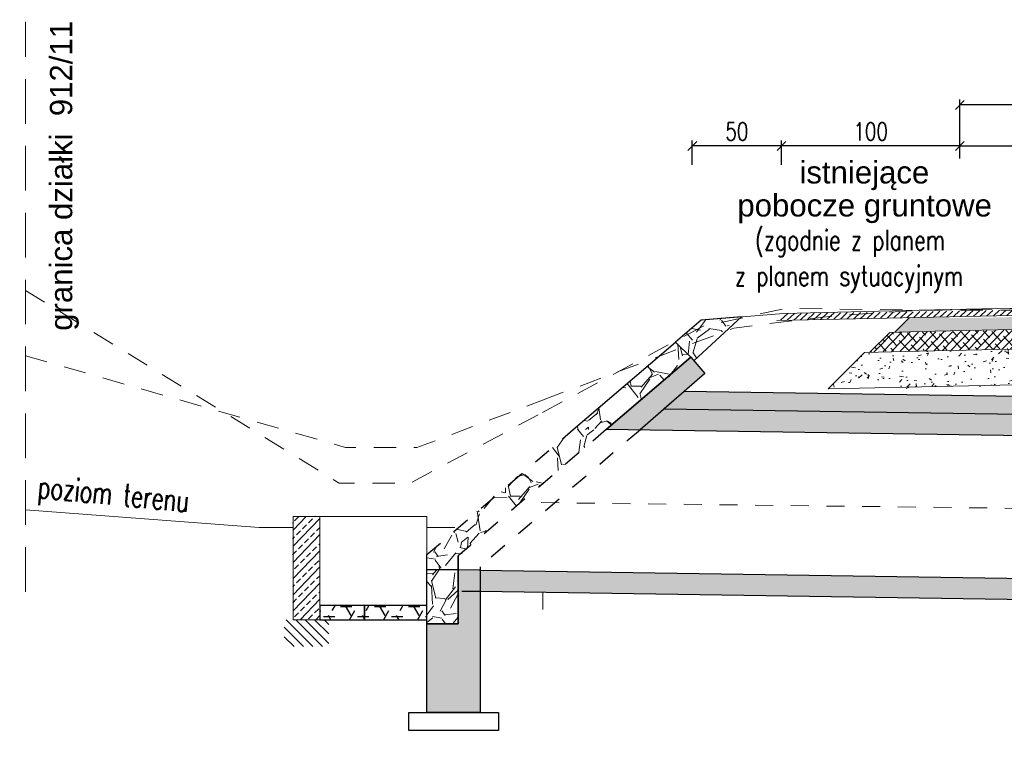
# Model space of a CAD drawing. Header units: metres. Extents: x 0 to 7483564, y 0 to 5680766.
# Tile 2 of 34: x 7482638.19 to 7482643.71, y 5680491.5 to 5680495.63. Entities that reach past the tile are written whole.
import ezdxf
from ezdxf import colors
from ezdxf.entities.mleader import LeaderData, LeaderLine
from ezdxf.math import Vec2, Vec3

# ---------------------------------------------------------------- set-up
doc = ezdxf.new("R2010")
doc.units = ezdxf.units.M
doc.header["$PDSIZE"] = 1
for name, pattern in [('DASHED2', [0.375, 0.25, -0.125]), ('DGN Style 4', [0.051488, 0.025744, -0.012872, 0, -0.012872]), ('HIDDEN', [0.375, 0.25, -0.125])]:
    doc.linetypes.add(name, pattern=pattern)
for name, color, linetype, lineweight in [('_STYL_HATCH', 7, 'Continuous', 0), ('_STYL_JEZDNIA', 5, 'Continuous', 0), ('_STYL_OPIS', 7, 'Continuous', 0), ('_STYL_PRZEPUST', 2, 'Continuous', 30), ('_STYL_TEREN', 4, 'Continuous', 0), ('D_kreskowanie', 7, 'Continuous', 5), ('Osie', 7, 'DGN Style 4', 0)]:
    doc.layers.add(name, color=color, linetype=linetype, lineweight=lineweight)
for name, color, linetype in [('_STYL_KONS_GRUBE', 3, 'Continuous'), ('_STYL_OPISY', 7, 'Continuous'), ('_STYL_WYMIARY', 7, 'Continuous'), ('_STYL_WYPOSAŻENIE', 5, 'Continuous')]:
    doc.layers.add(name, color=color, linetype=linetype)
doc.styles.add('opis_1_50cm', font='arial.ttf', dxfattribs={"height": 12.5})
doc.styles.add('Romans', font='Romans.shx', dxfattribs={"width": 0.75})
doc.styles.get("Standard").update_dxf_attribs({"font": 'romans.shx', "width": 0.75})
doc.dimstyles.new('1-50', dxfattribs={"dimscale": 0.05, "dimtxt": 2, "dimasz": 1, "dimexe": 0.625, "dimexo": 0.625, "dimtad": 1, "dimdec": 0, "dimlfac": 100, "dimzin": 1, "dimtxsty": 'Standard', "dimblk": 'OBLIQUE', "dimcen": 1, "dimclrd": 256, "dimclre": 256, "dimclrt": 4, "dimadec": 0, "dimazin": 0, "dimtfac": 1, "dimtdec": 0, "dimtmove": 1, "dimatfit": 2, "dimfxl": 0, "dimtzin": 1, "dimarcsym": 0})
pattern_1 = [(0, (-71.7085724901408, -2.003680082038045), (0.09525, 0.0549926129), [0.0635, -0.127]), (120, (-71.7085724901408, -2.003680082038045), (-0.09524999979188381, 0.05499261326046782), [0.06349999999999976, -0.1269999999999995]), (59.99999999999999, (-71.7085724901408, -2.003680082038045), (2.081161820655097e-10, 0.1099852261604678), [-0.127, 0.0635])]
pattern_2 = [(284.0127875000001, (-66596.41608766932, -58179.48977714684), (1.138349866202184, -4.444378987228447), [0.051258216, -5.07457254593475]), (240.969741, (-66596.40367606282, -58179.53951009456), (2.240766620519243, 4.003412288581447), [0.08796070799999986, -8.70810733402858]), (188.5104471, (-66596.4463608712, -58179.61641970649), (5.605021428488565, 0.8150556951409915), [0.062022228, -6.140208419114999]), (323.273689, (-66596.45048551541, -58179.7928695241), (-6.104213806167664, 4.576913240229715), [0.08010067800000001, -7.9299656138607]), (348.8336541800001, (-66596.38628474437, -58179.84076918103), (-4.855622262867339, 0.977313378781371), [0.078545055, -7.7759711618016]), (53.27368900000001, (-66596.30922651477, -58179.85598008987), (-4.576913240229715, -6.104213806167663), [0.08010067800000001, -7.9299656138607]), (93.69424046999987, (-66596.26132685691, -58179.79177931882), (0.3889507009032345, -6.236748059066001), [0.105929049, -10.48696729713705]), (128.25532837, (-66596.2681520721, -58179.68607046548), (-5.457625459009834, 6.898198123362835), [0.1000079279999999, -9.900788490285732]), (177.42956562, (-66596.33007370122, -58179.60753827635), (-5.810643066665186, 0.2427759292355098), [0.08037195, -7.956831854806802]), (231.2363583, (-66596.41036487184, -58179.60393379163), (2.659440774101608, 3.261443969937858), [0.091756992, -4.4960905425]), (278.3974378, (-66596.46781473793, -58179.67547993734), (0.9178665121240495, -6.133937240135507), [0.118661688, -11.74751587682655]), (194.81407483, (-66596.23640491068, -58179.48229536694), (-3.38654736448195, -0.9327282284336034), [0.04050068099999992, -4.009584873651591]), (227.4692344, (-66596.2755595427, -58179.49265075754), (3.401409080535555, 3.680118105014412), [0.07705229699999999, -7.628195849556]), (281, (-66596.32764594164, -58179.54943184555), (0.3158633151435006, -0.2130524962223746), [0.05388140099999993, -0.4849339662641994]), (259.19859051, (-66596.38046321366, -58179.54597597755), (0.4335358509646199, 2.005421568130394), [0.029016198, -2.872593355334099]), (347.80140949, (-66596.38590098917, -58179.57447798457), (-1.160642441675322, 0.3232941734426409), [0.041034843, -2.0107129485]), (86.96375653, (-66596.34579255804, -58179.58314870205), (0.007430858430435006, 1.373694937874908), [0.06664794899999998, -2.1549447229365]), (217.56505118, (-66596.34226238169, -58179.51659447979), (0.7419683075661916, 0.4186741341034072), [0.048193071, -1.1566347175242]), (72.38954033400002, (-66596.50947143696, -58179.75767870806), (1.182935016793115, 3.797790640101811), [0.06751320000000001, -6.68382400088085]), (126.34617594, (-66596.48904567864, -58179.69332931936), (2.622286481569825, -3.607030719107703), [0.056639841, -5.607332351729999]), (349.19859051, (-66596.40543504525, -58179.47398398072), (-2.005421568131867, 0.4335358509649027), [0.05803201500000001, -2.843577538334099]), (39.61045967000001, (-66596.34843103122, -58179.48485953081), (-3.078114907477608, -2.519475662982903), [0.06751320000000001, -6.683824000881]), (35.44395478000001, (-66596.31363618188, -58179.88977125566), (-1.696989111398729, -1.153211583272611), [0.06510527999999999, -3.1901601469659]), (350.7751406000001, (-66596.26059598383, -58179.85201627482), (-4.53975894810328, 0.7642608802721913), [0.05455081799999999, -5.400539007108]), (122.80140949, (-66596.08744120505, -58179.68387784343), (-1.153211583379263, 1.696989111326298), [0.05803201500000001, -2.843577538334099]), (73.35402464, (-66596.11887891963, -58179.63509869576), (-1.506229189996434, -4.958433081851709), [0.06386741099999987, -6.32285639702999]), (125.44395478, (-66596.19183692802, -58179.83865086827), (1.153211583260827, -1.696989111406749), [0.03255263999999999, -3.2227127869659]), (157.309932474, (-66596.1002243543, -58179.70282964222), (-1.476505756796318, 0.5363466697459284), [0.01942718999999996, -1.923299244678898]), (221.963756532, (-66596.11814804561, -58179.69533565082), (0.9550208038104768, 0.734537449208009), [0.078545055, -1.49235818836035]), (242.00900596, (-66596.17655171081, -58179.74785568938), (1.814661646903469, 3.371685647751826), [0.07279005, -7.20620472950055]), (359.69006753, (-66596.3173648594, -58179.60232342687), (-0.8447791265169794, 0.1102416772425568), [0.054948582, -1.318766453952]), (49.15722659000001, (-66596.26241706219, -58179.60262066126), (4.253619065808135, 4.943571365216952), [0.095933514, -9.49740135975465]), (116.9453959, (-66596.19967803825, -58179.53004640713), (1.358833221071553, -2.754820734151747), [0.03922623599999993, -3.883408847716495]), (146, (-66596.2174531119, -58179.49507851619), (-0.5289158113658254, -0.1028108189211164), [0.02286, -0.35814]), (176.25643716, (-66596.19028866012, -58179.74778138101), (3.063253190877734, -0.2279142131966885), [0.05293004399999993, -5.240091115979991]), (104.0127875, (-66596.24310593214, -58179.74432551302), (-1.138349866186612, 4.444378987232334), [0.102516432, -5.023314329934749]), (56, (-66596.26792914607, -58179.64485961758), (-0.1028108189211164, 0.5289158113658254), [0.09906, -0.28194]), (21.30484649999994, (-66596.2125354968, -58179.56273515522), (4.341568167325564, 1.66726568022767), [0.060241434, -5.963897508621]), (310.0546041, (-66596.15641097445, -58179.54084764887), (1.050400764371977, -1.168073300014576), [0.05547436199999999, -2.7182475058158]), (263.64597536, (-66596.1207122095, -58179.58330953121), (-0.8893642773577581, -8.131927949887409), [0.09032176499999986, -8.941869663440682]), (231.42607874, (-66596.13070826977, -58179.6730766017), (-3.085545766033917, -3.893170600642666), [0.09555441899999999, -9.459876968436])]

# ---------------------------------------------------------------- blocks, each defined once
blk = doc.blocks.new('_Oblique')
at = {"color": 0, "linetype": 'ByBlock', "lineweight": -2}
blk.add_line((-0.5, -0.5), (0.5, 0.5), dxfattribs=at)
blk = doc.blocks.new('*D92')
at = {"layer": '_STYL_WYMIARY', "lineweight": -2, "transparency": 16777216}
for p, q in [((7482643.462349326, 5680494.849266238), (7482643.462349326, 5680494.950750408)), ((7482646.562348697, 5680494.768939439), (7482646.562348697, 5680494.950750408)), ((7482643.462349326, 5680494.919500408), (7482646.562348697, 5680494.919500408))]:
    blk.add_line(p, q, dxfattribs=at)
at = {"layer": 'Defpoints', "color": 0, "transparency": 16777216}
for p in [(7482646.562348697, 5680494.919500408), (7482643.462349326, 5680494.818016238), (7482646.562348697, 5680494.737689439)]:
    blk.add_point(p, dxfattribs=at)
at = {"layer": '_STYL_WYMIARY', "lineweight": -2, "transparency": 16777216, "xscale": 0.05, "yscale": 0.05, "zscale": 0.05, "rotation": 180}
blk.add_blockref('_Oblique', (7482643.462349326, 5680494.919500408), dxfattribs=at)
at = {"layer": '_STYL_WYMIARY', "lineweight": -2, "transparency": 16777216, "xscale": 0.05, "yscale": 0.05, "zscale": 0.05}
blk.add_blockref('_Oblique', (7482646.562348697, 5680494.919500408), dxfattribs=at)
at = {"layer": '_STYL_WYMIARY', "color": 4, "transparency": 16777216, "insert": (7482645.012349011, 5680495.000750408), "char_height": 0.1, "attachment_point": 5}
blk.add_mtext('310', dxfattribs=at)
blk = doc.blocks.new('*D93')
at = {"layer": '_STYL_WYMIARY', "lineweight": -2, "transparency": 16777216}
for p, q in [((7482642.462349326, 5680494.813760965), (7482642.462349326, 5680494.950750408)), ((7482643.462349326, 5680494.85211287), (7482643.462349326, 5680494.950750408)), ((7482643.462349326, 5680494.919500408), (7482642.462349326, 5680494.919500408))]:
    blk.add_line(p, q, dxfattribs=at)
at = {"layer": 'Defpoints', "color": 0, "transparency": 16777216}
for p in [(7482642.462349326, 5680494.919500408), (7482642.462349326, 5680494.782510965), (7482643.462349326, 5680494.82086287)]:
    blk.add_point(p, dxfattribs=at)
at = {"layer": '_STYL_WYMIARY', "lineweight": -2, "transparency": 16777216, "xscale": 0.05, "yscale": 0.05, "zscale": 0.05, "rotation": 180}
blk.add_blockref('_Oblique', (7482642.462349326, 5680494.919500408), dxfattribs=at)
at = {"layer": '_STYL_WYMIARY', "lineweight": -2, "transparency": 16777216, "xscale": 0.05, "yscale": 0.05, "zscale": 0.05}
blk.add_blockref('_Oblique', (7482643.462349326, 5680494.919500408), dxfattribs=at)
at = {"layer": '_STYL_WYMIARY', "color": 4, "transparency": 16777216, "insert": (7482642.962349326, 5680495.000750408), "char_height": 0.1, "attachment_point": 5}
blk.add_mtext('100', dxfattribs=at)
blk = doc.blocks.new('*D95')
at = {"layer": '_STYL_WYMIARY', "lineweight": -2, "transparency": 16777216}
for p, q in [((7482643.462349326, 5680494.949314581), (7482643.462349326, 5680495.180564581)), ((7482649.662349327, 5680494.949314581), (7482649.662349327, 5680495.180564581)), ((7482649.662349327, 5680495.149314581), (7482643.462349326, 5680495.149314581))]:
    blk.add_line(p, q, dxfattribs=at)
at = {"layer": 'Defpoints', "color": 0, "transparency": 16777216}
for p in [(7482643.462349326, 5680495.149314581), (7482643.462349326, 5680494.818016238), (7482649.662349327, 5680494.824796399)]:
    blk.add_point(p, dxfattribs=at)
at = {"layer": '_STYL_WYMIARY', "lineweight": -2, "transparency": 16777216, "xscale": 0.05, "yscale": 0.05, "zscale": 0.05, "rotation": 180}
blk.add_blockref('_Oblique', (7482643.462349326, 5680495.149314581), dxfattribs=at)
at = {"layer": '_STYL_WYMIARY', "lineweight": -2, "transparency": 16777216, "xscale": 0.05, "yscale": 0.05, "zscale": 0.05}
blk.add_blockref('_Oblique', (7482649.662349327, 5680495.149314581), dxfattribs=at)
at = {"layer": '_STYL_WYMIARY', "color": 4, "transparency": 16777216, "insert": (7482646.562349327, 5680495.230564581), "char_height": 0.1, "attachment_point": 5}
blk.add_mtext('620', dxfattribs=at)
blk = doc.blocks.new('*D99')
at = {"layer": '_STYL_WYMIARY', "lineweight": -2, "transparency": 16777216}
for p, q in [((7482641.962349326, 5680494.813760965), (7482641.962349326, 5680494.950750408)), ((7482642.462349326, 5680494.813760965), (7482642.462349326, 5680494.950750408)), ((7482642.462349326, 5680494.919500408), (7482641.962349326, 5680494.919500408))]:
    blk.add_line(p, q, dxfattribs=at)
at = {"layer": 'Defpoints', "color": 0, "transparency": 16777216}
for p in [(7482641.962349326, 5680494.919500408), (7482641.962349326, 5680494.782510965), (7482642.462349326, 5680494.782510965)]:
    blk.add_point(p, dxfattribs=at)
at = {"layer": '_STYL_WYMIARY', "lineweight": -2, "transparency": 16777216, "xscale": 0.05, "yscale": 0.05, "zscale": 0.05, "rotation": 180}
blk.add_blockref('_Oblique', (7482641.962349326, 5680494.919500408), dxfattribs=at)
at = {"layer": '_STYL_WYMIARY', "lineweight": -2, "transparency": 16777216, "xscale": 0.05, "yscale": 0.05, "zscale": 0.05}
blk.add_blockref('_Oblique', (7482642.462349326, 5680494.919500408), dxfattribs=at)
at = {"layer": '_STYL_WYMIARY', "color": 4, "transparency": 16777216, "insert": (7482642.212349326, 5680495.000750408), "char_height": 0.1, "attachment_point": 5}
blk.add_mtext('50', dxfattribs=at)

msp = doc.modelspace()

# ---------------------------------------------------------------- hatches: boundary and pattern name
at = {"layer": '_STYL_HATCH', "transparency": 33554526}
h = msp.add_hatch(dxfattribs=at)
h.set_pattern_fill('ANSI31', scale=0.2, angle=-1.698847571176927)
h.set_pattern_definition([(43.30115242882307, (7482756.746016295, 5680561.969446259), (-0.01714582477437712, 0.01819397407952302), [])])
h.paths.add_polyline_path([(7482642.474265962, 5680493.979411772), (7482642.436195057, 5680493.941452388), (7482646.574208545, 5680494.029409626), (7482646.574267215, 5680494.069409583), (7482643.574830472, 5680493.995667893)])
h = msp.add_hatch(dxfattribs=at)
h.set_pattern_fill('CROSS', scale=0.12, angle=-1.698847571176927)
h.set_pattern_definition([(358.301152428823, (7482756.746016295, 5680561.969446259), (0.0308761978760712, 0.02909742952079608), [0.01499999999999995, -0.04499999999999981]), (88.30115242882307, (7482756.753290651, 5680561.961727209), (-0.02909742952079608, 0.0308761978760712), [0.015, -0.04499999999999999])])
h.paths.add_polyline_path([(7482643.18049713, 5680493.957270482), (7482643.098868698, 5680493.875807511), (7482646.574333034, 5680493.949411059), (7482646.574208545, 5680494.029409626), (7482643.534796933, 5680493.954671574)])
h = msp.add_hatch(dxfattribs=at)
h.set_pattern_fill('ANSI38', scale=0.01, angle=358)
h.set_pattern_definition([(43.00000000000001, (-11.46166743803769, 142.2034692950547), (-0.02165344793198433, 0.02322048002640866), []), (133.0000000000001, (-11.46166743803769, 142.2034692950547), (-0.06652737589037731, 0.02478751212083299), [0.079375, -0.047625])])
h.paths.add_polyline_path([(7482642.956282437, 5680493.761470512), (7482643.010769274, 5680493.765803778), (7482646.574333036, 5680493.839411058), (7482646.574333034, 5680493.949411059), (7482643.067150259, 5680493.872013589)])
at = {"layer": '_STYL_HATCH', "transparency": 33554585}
h = msp.add_hatch(dxfattribs=at)
h.set_pattern_fill('GRAVEL', scale=0.015, angle=56)
h.set_pattern_definition(pattern_2)
h.paths.add_polyline_path([(7482641.953673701, 5680493.734210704), (7482641.867737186, 5680493.818624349), (7482641.29543226, 5680493.329529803), (7482641.480143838, 5680493.329529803)])
at = {"layer": '_STYL_HATCH', "transparency": 33554526}
h = msp.add_hatch(dxfattribs=at)
h.set_pattern_fill('AR-CONC', scale=0.001, angle=358)
h.set_pattern_definition([(47.99999999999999, (-71.50857286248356, -2.034308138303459), (0.1815174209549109, -0.02228752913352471), [0.01905, -0.20955]), (353, (-71.50857286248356, -2.034308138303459), (-0.02855416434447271, 0.1921704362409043), [0.01524, -0.16764058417]), (98.45144469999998, (-71.4934464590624, -2.036165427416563), (0.1529632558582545, 0.1698828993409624), [0.01619000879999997, -0.1780902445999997]), (44.18420000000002, (-71.50679996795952, -1.983539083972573), (0.2694466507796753, -0.05147723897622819), [0.028575, -0.314325]), (94.63555760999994, (-71.48434609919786, -1.987828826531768), (0.2458945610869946, 0.2389901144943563), [0.02428502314, -0.2671356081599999]), (349.1841511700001, (-71.50679996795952, -1.983539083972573), (0.245894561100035, 0.2389901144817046), [0.02285996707, -0.25145973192]), (19.00000000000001, (-71.48185866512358, -1.997117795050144), (0.1479530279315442, -0.107494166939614), [0.01904999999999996, -0.2095499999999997]), (323.9999999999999, (-71.48185866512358, -1.997117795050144), (0.06819244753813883, 0.1819189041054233), [0.01524, -0.16764]), (69.45144499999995, (-71.46952924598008, -2.006075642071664), (0.2161454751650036, 0.074424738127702), [0.0161900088, -0.1780899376]), (35.50000000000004, (-71.50857286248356, -2.034308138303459), (0.006037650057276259, 0.08439573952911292), [0, -0.165608, 0, -0.17018, 0, -0.168275]), (5.499999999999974, (-71.50857286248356, -2.034308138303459), (0.07027520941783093, 0.09778757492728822), [0, -0.09702799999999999, 0, -0.161798, 0, -0.06413500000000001]), (325.5, (-71.56518035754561, -2.032331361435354), (0.1353080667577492, -0.01045729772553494), [0, -0.0635, 0, -0.19812, 0, -0.26289]), (315.5000000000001, (-71.5905648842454, -2.031444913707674), (0.1489263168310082, 0.02024136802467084), [0, -0.08255, 0, -0.131572, 0, -0.18669])])
h.paths.add_polyline_path([(7482642.723877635, 5680493.557578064), (7482644.603191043, 5680493.597518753), (7482646.574265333, 5680493.639409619), (7482646.574333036, 5680493.839411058), (7482642.927650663, 5680493.760754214)])
at = {"layer": '_STYL_HATCH', "linetype": 'Continuous', "transparency": 33554483}
h = msp.add_hatch(color=7, dxfattribs=at)
h.dxf.hatch_style = 1
h.paths.add_polyline_path([(7482642.032379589, 5680493.643436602), (7482641.953673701, 5680493.734210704), (7482641.693632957, 5680493.511978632), (7482641.87899984, 5680493.509771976), (7482641.917319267, 5680493.542996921), (7482641.917465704, 5680493.542994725)])
h.paths.add_polyline_path([(7482641.87899984, 5680493.509771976), (7482641.693632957, 5680493.511978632), (7482641.618153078, 5680493.447473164), (7482641.803934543, 5680493.444686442)])
h.paths.add_polyline_path([(7482641.804974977, 5680493.444670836), (7482641.618153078, 5680493.447473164), (7482641.578923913, 5680493.41394773), (7482641.767235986, 5680493.411684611)])
h.paths.add_polyline_path([(7482641.767235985, 5680493.411684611), (7482641.578923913, 5680493.41394773), (7482641.480143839, 5680493.329529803), (7482641.645235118, 5680493.327053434), (7482641.670231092, 5680493.326896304)])
h = msp.add_hatch(color=7, dxfattribs=at)
h.dxf.hatch_style = 1
h.paths.add_polyline_path([(7482648.284265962, 5680493.347482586), (7482648.284265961, 5680493.447505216), (7482641.917319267, 5680493.542996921), (7482641.803934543, 5680493.444686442)])
h = msp.add_hatch(color=7, dxfattribs=at)
h.dxf.hatch_style = 1
h.paths.add_polyline_path([(7482648.284265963, 5680493.22746782), (7482648.284265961, 5680493.347481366), (7482641.804842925, 5680493.444672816), (7482641.668781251, 5680493.326700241)])
at = {"layer": '_STYL_HATCH', "transparency": 33554585}
h = msp.add_hatch(dxfattribs=at)
h.set_pattern_fill('GRAVEL', scale=0.015, angle=56)
h.set_pattern_definition([(284.0127875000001, (-66596.41608766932, -58172.29097598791), (1.138349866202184, -4.444378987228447), [0.051258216, -5.07457254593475]), (240.969741, (-66596.40367606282, -58172.34070893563), (2.240766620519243, 4.003412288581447), [0.0879607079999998, -8.708107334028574]), (188.5104471, (-66596.4463608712, -58172.41761854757), (5.605021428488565, 0.8150556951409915), [0.062022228, -6.140208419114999]), (323.273689, (-66596.45048551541, -58172.59406836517), (-6.104213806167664, 4.576913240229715), [0.08010067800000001, -7.9299656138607]), (348.8336541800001, (-66596.38628474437, -58172.6419680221), (-4.855622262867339, 0.977313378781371), [0.078545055, -7.7759711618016]), (53.27368900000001, (-66596.30922651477, -58172.65717893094), (-4.576913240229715, -6.104213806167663), [0.08010067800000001, -7.9299656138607]), (93.69424046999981, (-66596.26132685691, -58172.5929781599), (0.3889507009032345, -6.236748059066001), [0.105929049, -10.48696729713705]), (128.25532837, (-66596.2681520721, -58172.48726930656), (-5.457625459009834, 6.898198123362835), [0.1000079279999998, -9.900788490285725]), (177.42956562, (-66596.33007370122, -58172.40873711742), (-5.810643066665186, 0.2427759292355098), [0.08037195, -7.956831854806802]), (231.2363583, (-66596.41036487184, -58172.4051326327), (2.659440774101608, 3.261443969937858), [0.091756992, -4.4960905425]), (278.3974378, (-66596.46781473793, -58172.47667877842), (0.9178665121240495, -6.133937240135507), [0.118661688, -11.74751587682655]), (194.81407483, (-66596.23640491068, -58172.28349420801), (-3.38654736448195, -0.9327282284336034), [0.04050068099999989, -4.009584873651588]), (227.4692344, (-66596.2755595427, -58172.29384959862), (3.401409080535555, 3.680118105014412), [0.07705229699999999, -7.628195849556]), (281, (-66596.32764594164, -58172.35063068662), (0.3158633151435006, -0.2130524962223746), [0.0538814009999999, -0.4849339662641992]), (259.19859051, (-66596.38046321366, -58172.34717481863), (0.4335358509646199, 2.005421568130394), [0.029016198, -2.872593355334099]), (347.80140949, (-66596.38590098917, -58172.37567682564), (-1.160642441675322, 0.3232941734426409), [0.041034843, -2.0107129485]), (86.96375653, (-66596.34579255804, -58172.38434754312), (0.007430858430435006, 1.373694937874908), [0.06664794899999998, -2.1549447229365]), (217.56505118, (-66596.34226238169, -58172.31779332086), (0.7419683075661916, 0.4186741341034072), [0.048193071, -1.1566347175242]), (72.38954033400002, (-66596.50947143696, -58172.55887754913), (1.182935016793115, 3.797790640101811), [0.06751320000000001, -6.68382400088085]), (126.34617594, (-66596.48904567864, -58172.49452816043), (2.622286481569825, -3.607030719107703), [0.056639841, -5.607332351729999]), (349.19859051, (-66596.40543504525, -58172.27518282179), (-2.005421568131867, 0.4335358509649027), [0.05803201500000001, -2.843577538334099]), (39.61045967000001, (-66596.34843103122, -58172.28605837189), (-3.078114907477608, -2.519475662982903), [0.06751320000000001, -6.683824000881]), (35.44395478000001, (-66596.31363618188, -58172.69097009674), (-1.696989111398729, -1.153211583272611), [0.06510527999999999, -3.1901601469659]), (350.7751406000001, (-66596.26059598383, -58172.65321511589), (-4.53975894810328, 0.7642608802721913), [0.05455081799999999, -5.400539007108]), (122.80140949, (-66596.08744120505, -58172.4850766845), (-1.153211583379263, 1.696989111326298), [0.05803201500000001, -2.843577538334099]), (73.35402464, (-66596.11887891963, -58172.43629753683), (-1.506229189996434, -4.958433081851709), [0.06386741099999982, -6.322856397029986]), (125.44395478, (-66596.19183692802, -58172.63984970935), (1.153211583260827, -1.696989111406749), [0.03255263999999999, -3.2227127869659]), (157.309932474, (-66596.1002243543, -58172.50402848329), (-1.476505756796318, 0.5363466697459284), [0.01942718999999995, -1.923299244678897]), (221.963756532, (-66596.11814804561, -58172.49653449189), (0.9550208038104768, 0.734537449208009), [0.078545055, -1.49235818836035]), (242.00900596, (-66596.17655171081, -58172.54905453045), (1.814661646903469, 3.371685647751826), [0.07279005, -7.20620472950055]), (359.69006753, (-66596.3173648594, -58172.40352226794), (-0.8447791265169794, 0.1102416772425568), [0.054948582, -1.318766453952]), (49.15722659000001, (-66596.26241706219, -58172.40381950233), (4.253619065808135, 4.943571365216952), [0.095933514, -9.49740135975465]), (116.9453959, (-66596.19967803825, -58172.33124524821), (1.358833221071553, -2.754820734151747), [0.0392262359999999, -3.883408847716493]), (146, (-66596.2174531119, -58172.29627735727), (-0.5289158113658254, -0.1028108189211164), [0.02286, -0.35814]), (176.25643716, (-66596.19028866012, -58172.54898022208), (3.063253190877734, -0.2279142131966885), [0.05293004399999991, -5.240091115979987]), (104.0127875, (-66596.24310593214, -58172.54552435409), (-1.138349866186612, 4.444378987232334), [0.102516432, -5.023314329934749]), (56, (-66596.26792914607, -58172.44605845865), (-0.1028108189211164, 0.5289158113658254), [0.09906, -0.28194]), (21.30484649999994, (-66596.2125354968, -58172.3639339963), (4.341568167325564, 1.66726568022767), [0.060241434, -5.963897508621]), (310.0546041, (-66596.15641097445, -58172.34204648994), (1.050400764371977, -1.168073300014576), [0.05547436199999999, -2.7182475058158]), (263.64597536, (-66596.1207122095, -58172.38450837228), (-0.8893642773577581, -8.131927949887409), [0.0903217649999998, -8.941869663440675]), (231.42607874, (-66596.13070826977, -58172.47427544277), (-3.085545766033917, -3.893170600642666), [0.09555441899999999, -9.459876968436])])
h.paths.add_polyline_path([(7482640.474265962, 5680492.541892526), (7482640.649966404, 5680492.541892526), (7482640.649966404, 5680492.620056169), (7482641.446615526, 5680493.300876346), (7482641.480143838, 5680493.329529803), (7482641.29543226, 5680493.329529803), (7482640.474265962, 5680492.62775713)])
at = {"layer": '_STYL_HATCH', "transparency": 33554687}
h = msp.add_hatch(dxfattribs=at)
h.set_pattern_fill('ANSI33', scale=0.01)
h.set_pattern_definition([(45, (-66596.25362215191, -58176.30437209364), (-0.04490128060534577, 0.04490128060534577), []), (45, (-66596.20872085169, -58176.30437209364), (-0.04490128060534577, 0.04490128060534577), [0.03175, -0.015875])])
h.paths.add_polyline_path([(7482639.724265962, 5680492.842127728), (7482639.874265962, 5680492.842127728), (7482639.874265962, 5680492.262127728), (7482639.724265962, 5680492.262127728)])
at = {"layer": '_STYL_HATCH', "transparency": 33554585}
h = msp.add_hatch(dxfattribs=at)
h.set_pattern_fill('GRAVEL', scale=0.015, angle=56)
h.set_pattern_definition(pattern_2)
h.paths.add_polyline_path([(7482640.649966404, 5680492.541892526), (7482640.474265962, 5680492.541892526), (7482640.474265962, 5680492.240056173), (7482640.649966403, 5680492.240056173)])
at = {"layer": '_STYL_HATCH', "linetype": 'Continuous', "transparency": 33554483}
h = msp.add_hatch(color=7, dxfattribs=at)
h.dxf.hatch_style = 1
h.paths.add_polyline_path([(7482640.7723904, 5680492.540056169), (7482640.770060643, 5680492.54009111), (7482640.649966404, 5680492.541892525), (7482640.649966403, 5680492.240056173), (7482640.474265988, 5680492.240056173), (7482640.474265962, 5680491.742127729), (7482640.7723904, 5680491.742127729)])
h = msp.add_hatch(color=7, dxfattribs=at)
h.dxf.hatch_style = 1
h.paths.add_polyline_path([(7482640.7723904, 5680492.420042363), (7482648.284265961, 5680492.307354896), (7482648.284265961, 5680492.427394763), (7482640.770060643, 5680492.54009111), (7482640.770135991, 5680492.540141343)])
at = {"layer": '_STYL_HATCH', "linetype": 'Continuous', "transparency": 33554457}
h = msp.add_hatch(dxfattribs=at)
h.set_pattern_fill('ANSI31', scale=0.3, angle=90)
h.set_pattern_definition([(135, (7446511.195856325, 5681190.936898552), (-0.02651650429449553, -0.02651650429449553), [])])
h.paths.add_polyline_path([(7482639.674265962, 5680492.262127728), (7482639.924265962, 5680492.262127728), (7482639.924265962, 5680492.112127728), (7482639.674265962, 5680492.112127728)])
at = {"layer": '_STYL_WYPOSAŻENIE', "transparency": 33554687}
h = msp.add_hatch(dxfattribs=at)
h.set_pattern_fill('HONEY', scale=0.02)
h.set_pattern_definition(pattern_1)
h.paths.add_polyline_path([(7482639.874265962, 5680492.342127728), (7482639.874265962, 5680492.262127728), (7482640.124265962, 5680492.262127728), (7482640.124265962, 5680492.342127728)])
h = msp.add_hatch(dxfattribs=at)
h.set_pattern_fill('HONEY', scale=0.02)
h.set_pattern_definition(pattern_1)
h.paths.add_polyline_path([(7482640.474265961, 5680492.342127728), (7482640.124265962, 5680492.342127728), (7482640.124265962, 5680492.262127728), (7482640.474265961, 5680492.262127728)])
at = {"layer": 'D_kreskowanie'}
h = msp.add_hatch(dxfattribs=at)
h.set_pattern_fill('GRAVEL', scale=0.5, angle=56.3099)
h.set_pattern_definition([(284.322687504, (10595.47788350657, -106606.1767639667), (1.525422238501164, -5.824352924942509), [0.06726799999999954, -6.65954402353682]), (241.279640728, (10595.49452447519, -106606.241941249), (2.912179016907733, 5.269650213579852), [0.115434, -11.427962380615]), (188.820347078, (10595.4390543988, -106606.3431740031), (7.349778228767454, 1.109396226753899), [0.08139400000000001, -8.05801629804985]), (323.583589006, (10595.43489401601, -106606.5747613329), (-8.04314946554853, 5.963031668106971), [0.105119, -10.4067790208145]), (349.143554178, (10595.51948576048, -106606.6371651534), (-6.3790515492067, 1.24807905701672), [0.1030775, -10.20468656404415]), (53.583589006, (10595.62071853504, -106606.6565797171), (-5.963031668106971, -8.043149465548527), [0.105119, -10.4067790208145]), (94.00414046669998, (10595.68312235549, -106606.5719879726), (0.5546955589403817, -8.181828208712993), [0.1390145, -13.762424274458]), (128.5652283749, (10595.6734151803, -106606.4333129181), (-7.211097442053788, 9.01388227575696), [0.131244, -12.9931607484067]), (177.739465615, (10595.59159695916, -106606.3306933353), (-7.627127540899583, 0.2773544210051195), [0.105475, -10.4420365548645]), (231.5462583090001, (10595.48620392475, -106606.3265330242), (3.46687866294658, 4.298924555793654), [0.1204159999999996, -5.900381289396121]), (278.707337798, (10595.4113193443, -106606.4208320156), (1.248070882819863, -8.043153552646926), [0.155724, -15.41668750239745]), (195.123974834, (10595.7136310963, -106606.1656700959), (-4.437602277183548, -1.248072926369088), [0.05315049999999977, -5.26192240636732]), (227.77913439, (10595.6623213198, -106606.179537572), (4.437604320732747, 4.853624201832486), [0.1011185, -10.0107557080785]), (281.3099, (10595.59437050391, -106606.2544220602), (0.4160249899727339, -0.2773503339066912), [0.07071049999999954, -0.6363962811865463]), (259.508490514, (10595.5250329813, -106606.2502617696), (0.554701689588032, 2.634825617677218), [0.03807899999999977, -3.769807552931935]), (348.111309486, (10595.51809920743, -106606.2877040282), (-1.52542530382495, 0.4160260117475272), [0.0538515, -2.63873090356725]), (87.2736565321, (10595.57079572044, -106606.2987980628), (1.021774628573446e-06, 1.802775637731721), [0.08746449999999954, -2.828011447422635]), (217.8749511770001, (10595.57495602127, -106606.2114327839), (0.9707256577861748, 0.5546996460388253), [0.06324550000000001, -1.5178933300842]), (72.699440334, (10595.35723601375, -106606.528998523), (1.525428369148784, 4.992300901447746), [0.0886, -8.7714225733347]), (126.6560759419, (10595.38358432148, -106606.4444067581), (3.466873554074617, -4.714953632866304), [0.0743305, -7.3587038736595]), (349.508490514, (10595.49175102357, -106606.1559627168), (-2.634825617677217, 0.5547016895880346), [0.0761575, -3.73172905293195]), (39.92035966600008, (10595.56663554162, -106606.1698302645), (-4.021578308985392, -3.328198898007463), [0.0886, -8.7714225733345]), (35.75385478, (10595.61517150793, -106606.7009557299), (-2.218801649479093, -1.525424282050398), [0.08544, -4.18656187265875]), (351.0850405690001, (10595.68450906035, -106606.6510327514), (-5.963026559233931, 0.9707287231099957), [0.071589, -7.087321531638]), (123.1113094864, (10595.91054951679, -106606.4291528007), (-1.525424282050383, 2.218801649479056), [0.07615749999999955, -3.731729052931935]), (73.66392463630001, (10595.8689470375, -106606.3653622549), (-1.941454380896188, -6.517726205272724), [0.08381549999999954, -8.297711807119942]), (125.7538547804, (10595.77464785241, -106606.6330050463), (1.525424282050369, -2.218801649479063), [0.04272, -4.22928187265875]), (157.619832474, (10595.89390849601, -106606.4541143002), (-1.941450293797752, 0.6933763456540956), [0.025495, -2.5240147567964]), (222.273656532, (10595.87033374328, -106606.4444070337), (1.24807599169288, 0.9707246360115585), [0.1030775, -1.95847531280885]), (242.318905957, (10595.79406242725, -106606.5137445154), (2.357478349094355, 4.437600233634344), [0.095525, -9.456961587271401]), (359.999967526, (10595.60823796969, -106606.3237595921), (-1.109400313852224, 0.1386756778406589), [0.07211099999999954, -1.730664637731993]), (49.46712658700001, (10595.68034899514, -106606.3237596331), (5.547005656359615, 6.517724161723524), [0.125897, -12.46378131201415]), (117.2552959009, (10595.76216732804, -106606.2280738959), (1.802773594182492, -3.605552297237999), [0.051478, -5.0963370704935]), (146.3099, (10595.73859259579, -106606.1823111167), (-0.6933753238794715, -0.1386746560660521), [0.03, -0.47]), (176.566337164, (10595.77603467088, -106606.5137445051), (4.021576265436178, -0.2773523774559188), [0.069462, -6.876759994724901]), (104.3226875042, (10595.7066971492, -106606.5095842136), (-1.525422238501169, 5.824352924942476), [0.134536, -6.592276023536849]), (56.3099, (10595.67341521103, -106606.379229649), (-0.1386746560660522, 0.6933753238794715), [0.13, -0.37]), (21.61474646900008, (10595.74552629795, -106606.2710631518), (5.685678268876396, 2.218797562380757), [0.079057, -7.826637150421]), (310.364504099, (10595.81902409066, -106606.2419414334), (1.386749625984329, -1.525426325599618), [0.07280099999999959, -3.567253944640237]), (263.955875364, (10595.86617357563, -106606.2974114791), (-1.109406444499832, -10.67797814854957), [0.1185324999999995, -11.73473709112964]), (231.73597874, (10595.85369275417, -106606.4152852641), (-4.021579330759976, -5.130974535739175), [0.1253995, -12.41453670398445])])
h.paths.add_polyline_path([(7482641.867328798, 5680493.8190255), (7482641.972242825, 5680493.715970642), (7482642.215205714, 5680493.958686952), (7482642.012765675, 5680493.94249175)])

# ---------------------------------------------------------------- linework, layer by layer
at = {"color": 7}
msp.add_lwpolyline([(7482641.972502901, 5680493.715715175), (7482642.238901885, 5680493.960582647), (7482642.012765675, 5680493.94249175), (7482641.867694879, 5680493.818588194)], dxfattribs=at)
at = {"layer": '_STYL_HATCH', "color": 7}
for p in [(7482639.874265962, 5680492.842127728), (7482640.474265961, 5680492.627757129)]:
    msp.add_line(p, (7482640.474265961, 5680492.842127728), dxfattribs=at)
at = {"layer": '_STYL_HATCH', "color": 8, "linetype": 'HIDDEN', "lineweight": 0, "ltscale": 0.5, "flags": 128}
for points in [[(7482638.224265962, 5680494.108493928), (7482639.982238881, 5680493.028428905), (7482640.382138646, 5680493.028428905), (7482641.122418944, 5680493.425343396)], [(7482641.122411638, 5680493.493802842), (7482642.194894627, 5680493.898352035), (7482642.7678261, 5680493.968387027), (7482643.244894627, 5680493.998425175), (7482646.555253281, 5680494.048425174), (7482648.284265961, 5680494.020707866)], [(7482641.122418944, 5680493.425343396), (7482642.023415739, 5680493.908428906), (7482642.488206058, 5680494.008428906), (7482643.294129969, 5680493.998428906), (7482648.284265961, 5680494.006247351)], [(7482638.224265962, 5680493.743011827), (7482640.018880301, 5680493.228425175), (7482640.418880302, 5680493.228425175), (7482641.122411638, 5680493.493802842)]]:
    msp.add_lwpolyline(points, dxfattribs=at)
at = {"layer": '_STYL_HATCH', "color": 7}
msp.add_lwpolyline([(7482639.724265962, 5680492.842127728), (7482639.874265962, 5680492.842127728), (7482639.874265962, 5680492.262127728), (7482639.724265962, 5680492.262127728)], close=True, dxfattribs=at)
at = {"layer": '_STYL_JEZDNIA', "color": 7}
for points in [[(7482642.474265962, 5680493.979411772), (7482643.234265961, 5680493.998425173), (7482646.574267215, 5680494.069409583), (7482648.284265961, 5680494.035771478)], [(7482642.436115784, 5680493.941450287), (7482646.574333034, 5680494.02939903), (7482648.284265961, 5680493.99576222)], [(7482643.18049713, 5680493.957270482), (7482643.098868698, 5680493.875807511)], [(7482643.069444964, 5680493.874301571), (7482643.23433178, 5680493.878426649), (7482646.574333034, 5680493.949411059), (7482648.284265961, 5680493.915774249)], [(7482643.069444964, 5680493.874301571), (7482642.956282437, 5680493.761470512)], [(7482642.927650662, 5680493.760754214), (7482643.234331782, 5680493.768426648), (7482646.574333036, 5680493.839411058), (7482648.284265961, 5680493.805774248)], [(7482642.723877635, 5680493.557578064), (7482646.574265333, 5680493.639409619), (7482648.284265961, 5680493.605771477)]]:
    msp.add_lwpolyline(points, dxfattribs=at)
at = {"layer": '_STYL_KONS_GRUBE', "color": 7, "linetype": 'DASHED2', "ltscale": 0.25}
for p, q in [((7482641.480143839, 5680493.329529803), (7482640.649966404, 5680492.620056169)), ((7482640.769603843, 5680492.420084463), (7482640.649966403, 5680492.421879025))]:
    msp.add_line(p, q, dxfattribs=at)
at = {"layer": '_STYL_KONS_GRUBE', "color": 3, "linetype": 'DASHED2', "ltscale": 0.25}
msp.add_line((7482641.67165685, 5680493.328109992), (7482640.7723904, 5680492.559592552), dxfattribs=at)
at = {"layer": '_STYL_KONS_GRUBE', "color": 7, "ltscale": 0.01}
msp.add_line((7482640.770060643, 5680492.54009111), (7482640.649966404, 5680492.541892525), dxfattribs=at)
at = {"layer": '_STYL_KONS_GRUBE', "ltscale": 0.01, "flags": 128}
for points in [[(7482641.480143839, 5680493.329529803), (7482641.953673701, 5680493.734210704), (7482642.032379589, 5680493.643436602), (7482641.669985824, 5680493.326681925)], [(7482648.284265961, 5680493.447505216), (7482641.917319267, 5680493.542996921), (7482641.803934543, 5680493.444686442), (7482648.284265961, 5680493.34748132)], [(7482648.284265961, 5680493.227467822), (7482641.480143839, 5680493.329529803)], [(7482640.7723904, 5680492.559592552), (7482640.7723904, 5680491.742127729), (7482640.474265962, 5680491.742127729), (7482640.474265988, 5680492.240056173)], [(7482640.770060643, 5680492.54009111), (7482648.284265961, 5680492.427394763)], [(7482648.284265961, 5680492.307364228), (7482640.7723904, 5680492.420042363)]]:
    msp.add_lwpolyline(points, dxfattribs=at)
at = {"layer": '_STYL_KONS_GRUBE', "color": 3, "ltscale": 0.01, "flags": 128}
msp.add_lwpolyline([(7482640.474265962, 5680492.240056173), (7482640.649966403, 5680492.240056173), (7482640.649966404, 5680492.620056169)], dxfattribs=at)
at = {"layer": '_STYL_KONS_GRUBE', "color": 5, "ltscale": 0.01, "flags": 128}
msp.add_lwpolyline([(7482640.373279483, 5680491.742127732), (7482640.875164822, 5680491.742127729), (7482640.875164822, 5680491.642127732), (7482640.373279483, 5680491.642127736)], close=True, dxfattribs=at)
at = {"layer": '_STYL_OPIS', "color": 90, "linetype": 'HIDDEN'}
msp.add_line((7482638.224265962, 5680492.419353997), (7482638.224265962, 5680495.61557142), dxfattribs=at)
at = {"layer": '_STYL_PRZEPUST', "color": 8, "linetype": 'HIDDEN', "lineweight": 0}
msp.add_line((7482641.124265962, 5680492.419353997), (7482641.124265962, 5680492.319346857), dxfattribs=at)
at = {"layer": '_STYL_TEREN', "color": 7}
msp.add_line((7482642.012765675, 5680493.94249175), (7482642.474265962, 5680493.979411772), dxfattribs=at)
at = {"layer": '_STYL_TEREN'}
for p, q in [((7482639.534265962, 5680492.779411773), (7482639.724265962, 5680492.779411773)), ((7482640.474265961, 5680492.779411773), (7482640.631805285, 5680492.779411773))]:
    msp.add_line(p, q, dxfattribs=at)
at = {"layer": '_STYL_TEREN', "flags": 128}
msp.add_lwpolyline([(7482639.534265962, 5680492.779411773), (7482638.224265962, 5680492.878546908)], dxfattribs=at)
at = {"layer": '_STYL_WYPOSAŻENIE', "color": 7}
msp.add_line((7482642.927650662, 5680493.760754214), (7482642.723877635, 5680493.557578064), dxfattribs=at)
at = {"layer": '_STYL_WYPOSAŻENIE', "color": 7, "linetype": 'Continuous'}
msp.add_line((7482640.649966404, 5680492.541892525), (7482640.474265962, 5680492.541892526), dxfattribs=at)
for points in [[(7482641.29543226, 5680493.329529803), (7482641.867737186, 5680493.818624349), (7482641.953673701, 5680493.734210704), (7482641.480143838, 5680493.329529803)], [(7482640.649966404, 5680492.541892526), (7482640.649966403, 5680492.240056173), (7482640.474265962, 5680492.240056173), (7482640.474265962, 5680492.541892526)]]:
    msp.add_lwpolyline(points, dxfattribs=at)
at = {"layer": '_STYL_WYPOSAŻENIE', "color": 7, "linetype": 'HIDDEN', "ltscale": 0.4}
msp.add_lwpolyline([(7482640.474265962, 5680492.541892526), (7482640.474265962, 5680492.62775713), (7482641.29543226, 5680493.329529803)], dxfattribs=at)
at = {"layer": '_STYL_WYPOSAŻENIE', "color": 3, "linetype": 'HIDDEN', "ltscale": 0.4}
msp.add_lwpolyline([(7482641.480143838, 5680493.329529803), (7482640.649966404, 5680492.62005617), (7482640.649966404, 5680492.541892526)], dxfattribs=at)
at = {"layer": '_STYL_WYPOSAŻENIE', "color": 7}
for points in [[(7482639.874265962, 5680492.262127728), (7482640.124265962, 5680492.262127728), (7482640.124265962, 5680492.342127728), (7482639.874265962, 5680492.342127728)], [(7482640.124265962, 5680492.262127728), (7482640.474265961, 5680492.262127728), (7482640.474265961, 5680492.342127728), (7482640.124265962, 5680492.342127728)]]:
    msp.add_lwpolyline(points, close=True, dxfattribs=at)
at = {"layer": 'Osie', "color": 7, "ltscale": 3, "flags": 128}
msp.add_lwpolyline([(7482641.115682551, 5680492.919485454), (7482652.763359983, 5680492.7799022)], dxfattribs=at)

# ---------------------------------------------------------------- texts
at = {"style": 'opis_1_50cm'}
for s, rotation, p in [('granica działki  912/11', 90.00000053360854, (7482638.485909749, 5680493.883031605)), ('istniejące', 5.19799323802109e-07, (7482642.56306287, 5680494.709182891)), ('pobocze gruntowe', 5.19799323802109e-07, (7482642.215174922, 5680494.524034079))]:
    msp.add_text(s, height=0.1249999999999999, rotation=rotation, dxfattribs=at).set_placement(p)
at = {"style": 'Romans', "width": 0.75}
for s, p in [('(zgodnie z planem', (7482642.313030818, 5680494.335910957)), ('z planem sytuacyjnym', (7482642.200978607, 5680494.135289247))]:
    msp.add_text(s, height=0.1124999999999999, rotation=5.187860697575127e-07, dxfattribs=at).set_placement(p)
at = {"layer": '_STYL_OPIS', "style": 'Romans', "width": 0.7}
msp.add_text('poziom terenu', height=0.125, rotation=354.5078390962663, dxfattribs=at).set_placement((7482638.288841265, 5680492.947155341))

# ---------------------------------------------------------------- dimensions: what is measured, and where the dimension line sits
at = {"layer": '_STYL_WYMIARY'}
dim = msp.add_linear_dim(base=(7482643.462349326, 5680495.149314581), p1=(7482649.662349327, 5680494.824796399), p2=(7482643.462349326, 5680494.818016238), dimstyle='1-50', dxfattribs=at)
dim.commit()
dim.dimension.update_dxf_attribs({"geometry": '*D95', "text_midpoint": (7482646.562349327, 5680495.230564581)})
for base, p1, p2, picture, middle in [((7482641.962349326, 5680494.919500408), (7482642.462349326, 5680494.782510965), (7482641.962349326, 5680494.782510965), '*D99', (7482642.212349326, 5680495.000750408)), ((7482642.462349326, 5680494.919500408), (7482643.462349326, 5680494.82086287), (7482642.462349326, 5680494.782510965), '*D93', (7482642.962349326, 5680495.000750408)), ((7482646.562348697, 5680494.919500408), (7482643.462349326, 5680494.818016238), (7482646.562348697, 5680494.737689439), '*D92', (7482645.012349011, 5680495.000750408))]:
    dim = msp.add_linear_dim(base=base, p1=p1, p2=p2, angle=180, dimstyle='1-50', dxfattribs=at)
    dim.commit()
    dim.dimension.update_dxf_attribs({"geometry": picture, "text_midpoint": middle})

# ---------------------------------------------------------------- leaders
at = {"layer": '_STYL_OPISY', "linetype": 'Continuous'}
ml = msp.add_multileader_mtext('Standard', dxfattribs=at)
ml.set_content('{\\fArial|b0|i0|c238|p34;\\W0.95;DW807}', color=256)
ml.set_leader_properties(linetype='Continuous')
ml.build(insert=Vec2(0, 0))
ml.multileader.update_dxf_attribs({"text_right_attachment_type": 6, "dogleg_length": 0.36, "arrow_head_size": 0.093312})
ctx = ml.context
ctx.base_point, ctx.char_height, ctx.arrow_head_size, ctx.landing_gap_size, ctx.plane_origin, ctx.plane_x_axis, ctx.plane_y_axis = Vec3(7483394.022401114, 5680542.59582913), 0.7776000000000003, 0.093312, 0.046656, Vec3(7483383.833346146, 5680546.234800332), Vec3(0.8980722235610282, 0.439848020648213), Vec3(-0.439848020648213, 0.8980722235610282)
ctx.right_attachment, ctx.text_align_type = 6, 2
notes = []
notes.append((ctx, [(0, (0, 0, 0), (0, 0), (1, 0), 1, [])]))
ctx.mtext.insert, ctx.mtext.text_direction, ctx.mtext.rotation, ctx.mtext.alignment, ctx.mtext.flow_direction = Vec3(7483396.867181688, 5680544.429424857), Vec3(0.8980722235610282, 0.439848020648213), 0.4554294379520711, 3, 5
ml = msp.add_multileader_mtext('Standard', dxfattribs=at)
ml.set_content('{\\fArial|b0|i0|c238|p34;\\W0.95;GARWOLIN}', color=256)
ml.set_leader_properties(linetype='Continuous')
ml.build(insert=Vec2(0, 0))
ml.multileader.update_dxf_attribs({"text_right_attachment_type": 6, "dogleg_length": 0.36, "arrow_head_size": 0.072})
ctx = ml.context
ctx.base_point, ctx.char_height, ctx.arrow_head_size, ctx.landing_gap_size, ctx.plane_origin, ctx.plane_x_axis, ctx.plane_y_axis = Vec3(7483394.907704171, 5680540.608093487), 0.6000000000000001, 0.072, 0.036, Vec3(7483387.090518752, 5680543.698832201), Vec3(0.9151499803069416, 0.403113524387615), Vec3(-0.403113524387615, 0.9151499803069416)
ctx.right_attachment, ctx.text_align_type = 6, 2
notes.append((ctx, [(0, (0, 0, 0), (0, 0), (1, 0), 1, [])]))
ctx.mtext.insert, ctx.mtext.text_direction, ctx.mtext.rotation, ctx.mtext.alignment, ctx.mtext.flow_direction = Vec3(7483398.686864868, 5680542.606177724), Vec3(0.9151499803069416, 0.403113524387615), 0.4149165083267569, 3, 5
ml = msp.add_multileader_mtext('Standard', dxfattribs=at)
ml.set_content('{\\fArial|b0|i0|c238|p34;\\W0.95;MACIEJOWICE}', color=256)
ml.set_leader_properties(linetype='Continuous')
ml.build(insert=Vec2(0, 0))
ml.multileader.update_dxf_attribs({"text_right_attachment_type": 6, "dogleg_length": 0.36, "arrow_head_size": 0.072})
ctx = ml.context
ctx.base_point, ctx.char_height, ctx.arrow_head_size, ctx.landing_gap_size, ctx.plane_origin, ctx.plane_x_axis, ctx.plane_y_axis = Vec3(7483372.42798807, 5680533.152391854), 0.6000000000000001, 0.072, 0.036, Vec3(7483379.46712011, 5680542.660774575), Vec3(0.9196446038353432, 0.3927515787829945), Vec3(-0.3927515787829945, 0.9196446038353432)
ctx.right_attachment = 6
notes.append((ctx, [(0, (0, 0, 0), (0, 0), (1, 0), 1, [])]))
ctx.mtext.insert, ctx.mtext.text_direction, ctx.mtext.rotation, ctx.mtext.flow_direction = Vec3(7483372.341260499, 5680533.447129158), Vec3(0.9196446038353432, 0.3927515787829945), 0.4036216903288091, 5
for ctx, leaders in notes:
    for number, flags, end, landing, length, lines in leaders:
        leader = LeaderData()
        leader.index, (leader.has_last_leader_line, leader.has_dogleg_vector, leader.attachment_direction) = number, flags
        leader.last_leader_point, leader.dogleg_vector, leader.dogleg_length = Vec3(end), Vec3(landing), length
        for number, points, colour, breaks in lines:
            line = LeaderLine()
            line.index, line.vertices, line.color, line.breaks = number, Vec3.list(points), colors.encode_raw_color(colour), breaks
            leader.lines.append(line)
        ctx.leaders.append(leader)

doc.saveas('drawing.dxf')
